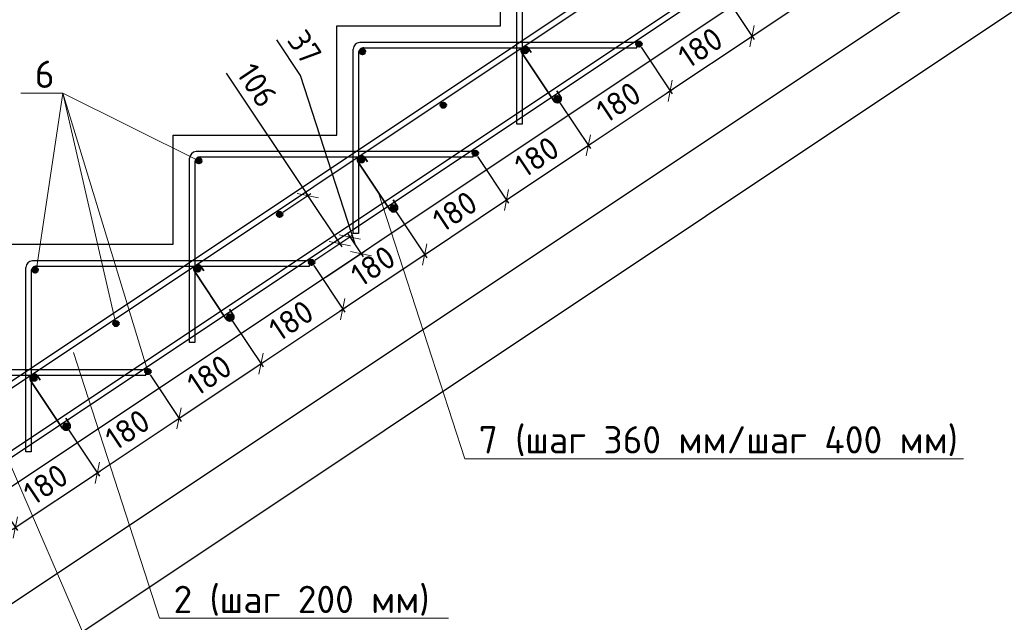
# Model space of a CAD drawing. Header units: millimetres. Extents: x 125896 to 2572636, y -120305 to 130347.
# Tile 56 of 256: x 301118 to 310140, y 27638 to 33158. Entities that reach past the tile are written whole.
import ezdxf

# ---------------------------------------------------------------- set-up
doc = ezdxf.new("R2010")
doc.units = ezdxf.units.MM
doc.linetypes.add('CENTER', pattern=[2, 1.25, -0.25, 0.25, -0.25])
for name, color, linetype, lineweight in [('Арматура', 152, 'Continuous', 40), ('ОСИ', 7, 'CENTER', 15), ('Основная 0.35', 200, 'Continuous', 35), ('Столовая Двери и окна', 7, 'Continuous', 15)]:
    doc.layers.add(name, color=color, linetype=linetype, lineweight=lineweight)
doc.layers.add('Столовая - обозначения', color=7, linetype='Continuous')
doc.styles.get("Standard").update_dxf_attribs({"font": 'isocpeur.ttf'})
doc.styles.add('ГОСТ', font='isocpeur.ttf')
doc.dimstyles.new('Осевые', dxfattribs={"dimscale": 0.7, "dimtxt": 450, "dimasz": 400, "dimexe": 100, "dimexo": 100, "dimgap": 100, "dimtad": 1, "dimdec": 0, "dimzin": 0, "dimdsep": 46, "dimtxsty": 'Standard', "dimblk": 'OBLIQUE', "dimcen": 9, "dimdle": 100, "dimazin": 0, "dimtm": 1e-09, "dimtfac": 1, "dimtdec": 0, "dimtofl": 0, "dimtmove": 0, "dimatfit": 3, "dimfxl": 1, "dimtolj": 1, "dimtzin": 0, "dimarcsym": 0})

# ---------------------------------------------------------------- blocks, each defined once
blk = doc.blocks.new('_OBLIQUE')
at = {"color": 0, "linetype": 'ByBlock'}
blk.add_line((-0.5, -0.5), (0.5, 0.5), dxfattribs=at)
blk = doc.blocks.new('*D565')
at = {"layer": 'Defpoints', "color": 0, "linetype": 'ByBlock', "lineweight": 20, "ltscale": 13, "transparency": 16777216}
for p in [(321040.7, 42482.6, -900), (321660.6, 41552.8), (299149.5, 27888.4, -900)]:
    blk.add_point(p, dxfattribs=at)
at = {"layer": 'ОСИ', "color": 0, "linetype": 'ByBlock', "lineweight": -2, "ltscale": 13, "transparency": 16777216}
for p, q in [((321060.1, 42453.4), (321680, 41523.7)), ((299740.2, 26939.2), (321689.7, 41572.2)), ((299168.9, 27859.3), (299788.7, 26929.5))]:
    blk.add_line(p, q, dxfattribs=at)
at = {"layer": 'ОСИ', "color": 0, "linetype": 'ByBlock', "lineweight": -2, "ltscale": 13, "transparency": 16777216, "xscale": 140, "yscale": 140, "zscale": 140}
for p, rotation in [((321660.6, 41552.8), 33.69006752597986), ((299769.3, 26958.6), 213.6900675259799)]:
    blk.add_blockref('_OBLIQUE', p, dxfattribs=dict(at, rotation=rotation))
at = {"layer": 'ОСИ', "color": 0, "linetype": 'ByBlock', "ltscale": 13, "transparency": 16777216, "insert": (310617.9, 34401.3), "char_height": 210, "attachment_point": 5, "rotation": 33.69007}
blk.add_mtext('\\A1;5262', dxfattribs=at)
blk = doc.blocks.new('*D566')
at = {"layer": 'Defpoints', "color": 0, "linetype": 'ByBlock', "lineweight": 20, "ltscale": 13, "transparency": 16777216}
for p in [(320728.2, 42909.3, -995.9), (321958.5, 41063.8), (298171.3, 27871.4, -995.9)]:
    blk.add_point(p, dxfattribs=at)
at = {"layer": 'ОСИ', "color": 0, "linetype": 'ByBlock', "lineweight": -2, "ltscale": 13, "transparency": 16777216}
for p, q in [((320747.6, 42880.1), (321977.9, 41034.7)), ((299372.5, 26006.5), (321987.7, 41083.2)), ((298190.8, 27842.2), (299421.1, 25996.8))]:
    blk.add_line(p, q, dxfattribs=at)
at = {"layer": 'ОСИ', "color": 0, "linetype": 'ByBlock', "lineweight": -2, "ltscale": 13, "transparency": 16777216, "xscale": 140, "yscale": 140, "zscale": 140}
for p, rotation in [((321958.5, 41063.8), 33.69006752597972), ((299401.7, 26025.9), 213.6900675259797)]:
    blk.add_blockref('_OBLIQUE', p, dxfattribs=dict(at, rotation=rotation))
at = {"layer": 'ОСИ', "color": 0, "linetype": 'ByBlock', "ltscale": 13, "transparency": 16777216, "insert": (310583, 33690.4), "char_height": 210, "attachment_point": 5, "rotation": 33.69007}
blk.add_mtext('\\A1;5422', dxfattribs=at)
blk = doc.blocks.new('*D568')
at = {"layer": 'Defpoints', "color": 0, "linetype": 'ByBlock', "lineweight": 20, "ltscale": 13, "transparency": 16777216}
for p in [(301542.9, 29435, 95.9), (301828.2, 29006.9), (300792.9, 28935, 95.9)]:
    blk.add_point(p, dxfattribs=at)
at = {"layer": 'ОСИ', "color": 0, "linetype": 'ByBlock', "lineweight": -2, "ltscale": 13, "transparency": 16777216}
for p, q in [((301562.3, 29405.9), (301847.6, 28977.8)), ((301049.1, 28487.5), (301857.3, 29026.3)), ((300812.3, 28905.9), (301097.6, 28477.8))]:
    blk.add_line(p, q, dxfattribs=at)
at = {"layer": 'ОСИ', "color": 0, "linetype": 'ByBlock', "lineweight": -2, "ltscale": 13, "transparency": 16777216, "xscale": 140, "yscale": 140, "zscale": 140}
for p, rotation in [((301828.2, 29006.9), 33.69006752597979), ((301078.2, 28506.9), 213.6900675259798)]:
    blk.add_blockref('_OBLIQUE', p, dxfattribs=dict(at, rotation=rotation))
at = {"layer": 'ОСИ', "color": 0, "linetype": 'ByBlock', "ltscale": 13, "transparency": 16777216, "insert": (301356.2, 28902.5), "char_height": 210, "attachment_point": 5, "rotation": 33.69007}
blk.add_mtext('\\A1;180', dxfattribs=at)
blk = doc.blocks.new('*D569')
at = {"layer": 'Defpoints', "color": 0, "linetype": 'ByBlock', "lineweight": 20, "ltscale": 13, "transparency": 16777216}
for p in [(302292.9, 29935, 95.9), (302578.2, 29506.9), (301542.9, 29435, 95.9)]:
    blk.add_point(p, dxfattribs=at)
at = {"layer": 'ОСИ', "color": 0, "linetype": 'ByBlock', "lineweight": -2, "ltscale": 13, "transparency": 16777216}
for p, q in [((302312.3, 29905.9), (302597.6, 29477.8)), ((301799.1, 28987.5), (302607.3, 29526.3)), ((301562.3, 29405.9), (301847.6, 28977.8))]:
    blk.add_line(p, q, dxfattribs=at)
at = {"layer": 'ОСИ', "color": 0, "linetype": 'ByBlock', "lineweight": -2, "ltscale": 13, "transparency": 16777216, "xscale": 140, "yscale": 140, "zscale": 140}
for p, rotation in [((302578.2, 29506.9), 33.69006752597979), ((301828.2, 29006.9), 213.6900675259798)]:
    blk.add_blockref('_OBLIQUE', p, dxfattribs=dict(at, rotation=rotation))
at = {"layer": 'ОСИ', "color": 0, "linetype": 'ByBlock', "ltscale": 13, "transparency": 16777216, "insert": (302106.2, 29402.5), "char_height": 210, "attachment_point": 5, "rotation": 33.69007}
blk.add_mtext('\\A1;180', dxfattribs=at)
blk = doc.blocks.new('*D531')
at = {"layer": 'Defpoints', "color": 0, "linetype": 'ByBlock', "lineweight": 20, "ltscale": 13, "transparency": 16777216}
for p in [(303042.9, 30435, 95.9), (303328.2, 30006.9), (302292.9, 29935, 95.9)]:
    blk.add_point(p, dxfattribs=at)
at = {"layer": 'ОСИ', "color": 0, "linetype": 'ByBlock', "lineweight": -2, "ltscale": 13, "transparency": 16777216}
for p, q in [((303062.3, 30405.9), (303347.6, 29977.8)), ((302549.1, 29487.5), (303357.3, 30026.3)), ((302312.3, 29905.9), (302597.6, 29477.8))]:
    blk.add_line(p, q, dxfattribs=at)
at = {"layer": 'ОСИ', "color": 0, "linetype": 'ByBlock', "lineweight": -2, "ltscale": 13, "transparency": 16777216, "xscale": 140, "yscale": 140, "zscale": 140}
for p, rotation in [((303328.2, 30006.9), 33.69006752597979), ((302578.2, 29506.9), 213.6900675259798)]:
    blk.add_blockref('_OBLIQUE', p, dxfattribs=dict(at, rotation=rotation))
at = {"layer": 'ОСИ', "color": 0, "linetype": 'ByBlock', "ltscale": 13, "transparency": 16777216, "insert": (302856.2, 29902.5), "char_height": 210, "attachment_point": 5, "rotation": 33.69007}
blk.add_mtext('\\A1;180', dxfattribs=at)
blk = doc.blocks.new('*D532')
at = {"layer": 'Defpoints', "color": 0, "linetype": 'ByBlock', "lineweight": 20, "ltscale": 13, "transparency": 16777216}
for p in [(303792.9, 30935, 95.9), (304078.2, 30506.9), (303042.9, 30435, 95.9)]:
    blk.add_point(p, dxfattribs=at)
at = {"layer": 'ОСИ', "color": 0, "linetype": 'ByBlock', "lineweight": -2, "ltscale": 13, "transparency": 16777216}
for p, q in [((303812.3, 30905.9), (304097.6, 30477.8)), ((303299.1, 29987.5), (304107.3, 30526.3)), ((303062.3, 30405.9), (303347.6, 29977.8))]:
    blk.add_line(p, q, dxfattribs=at)
at = {"layer": 'ОСИ', "color": 0, "linetype": 'ByBlock', "lineweight": -2, "ltscale": 13, "transparency": 16777216, "xscale": 140, "yscale": 140, "zscale": 140}
for p, rotation in [((304078.2, 30506.9), 33.69006752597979), ((303328.2, 30006.9), 213.6900675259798)]:
    blk.add_blockref('_OBLIQUE', p, dxfattribs=dict(at, rotation=rotation))
at = {"layer": 'ОСИ', "color": 0, "linetype": 'ByBlock', "ltscale": 13, "transparency": 16777216, "insert": (303606.2, 30402.5), "char_height": 210, "attachment_point": 5, "rotation": 33.69007}
blk.add_mtext('\\A1;180', dxfattribs=at)
blk = doc.blocks.new('*D533')
at = {"layer": 'Defpoints', "color": 0, "linetype": 'ByBlock', "lineweight": 20, "ltscale": 13, "transparency": 16777216}
for p in [(304542.9, 31435, 95.9), (304828.2, 31006.9), (303792.9, 30935, 95.9)]:
    blk.add_point(p, dxfattribs=at)
at = {"layer": 'ОСИ', "color": 0, "linetype": 'ByBlock', "lineweight": -2, "ltscale": 13, "transparency": 16777216}
for p, q in [((304562.3, 31405.9), (304847.6, 30977.8)), ((304049.1, 30487.5), (304857.3, 31026.3)), ((303812.3, 30905.9), (304097.6, 30477.8))]:
    blk.add_line(p, q, dxfattribs=at)
at = {"layer": 'ОСИ', "color": 0, "linetype": 'ByBlock', "lineweight": -2, "ltscale": 13, "transparency": 16777216, "xscale": 140, "yscale": 140, "zscale": 140}
for p, rotation in [((304828.2, 31006.9), 33.69006752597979), ((304078.2, 30506.9), 213.6900675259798)]:
    blk.add_blockref('_OBLIQUE', p, dxfattribs=dict(at, rotation=rotation))
at = {"layer": 'ОСИ', "color": 0, "linetype": 'ByBlock', "ltscale": 13, "transparency": 16777216, "insert": (304356.2, 30902.5), "char_height": 210, "attachment_point": 5, "rotation": 33.69007}
blk.add_mtext('\\A1;180', dxfattribs=at)
blk = doc.blocks.new('*D534')
at = {"layer": 'Defpoints', "color": 0, "linetype": 'ByBlock', "lineweight": 20, "ltscale": 13, "transparency": 16777216}
for p in [(305292.9, 31935, 95.9), (305578.2, 31506.9), (304542.9, 31435, 95.9)]:
    blk.add_point(p, dxfattribs=at)
at = {"layer": 'ОСИ', "color": 0, "linetype": 'ByBlock', "lineweight": -2, "ltscale": 13, "transparency": 16777216}
for p, q in [((305312.3, 31905.9), (305597.6, 31477.8)), ((304799.1, 30987.5), (305607.3, 31526.3)), ((304562.3, 31405.9), (304847.6, 30977.8))]:
    blk.add_line(p, q, dxfattribs=at)
at = {"layer": 'ОСИ', "color": 0, "linetype": 'ByBlock', "lineweight": -2, "ltscale": 13, "transparency": 16777216, "xscale": 140, "yscale": 140, "zscale": 140}
for p, rotation in [((305578.2, 31506.9), 33.69006752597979), ((304828.2, 31006.9), 213.6900675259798)]:
    blk.add_blockref('_OBLIQUE', p, dxfattribs=dict(at, rotation=rotation))
at = {"layer": 'ОСИ', "color": 0, "linetype": 'ByBlock', "ltscale": 13, "transparency": 16777216, "insert": (305106.2, 31402.5), "char_height": 210, "attachment_point": 5, "rotation": 33.69007}
blk.add_mtext('\\A1;180', dxfattribs=at)
blk = doc.blocks.new('*D535')
at = {"layer": 'Defpoints', "color": 0, "linetype": 'ByBlock', "lineweight": 20, "ltscale": 13, "transparency": 16777216}
for p in [(306042.9, 32435, 95.9), (306328.2, 32006.9), (305292.9, 31935, 95.9)]:
    blk.add_point(p, dxfattribs=at)
at = {"layer": 'ОСИ', "color": 0, "linetype": 'ByBlock', "lineweight": -2, "ltscale": 13, "transparency": 16777216}
for p, q in [((306062.3, 32405.9), (306347.6, 31977.8)), ((305549.1, 31487.5), (306357.3, 32026.3)), ((305312.3, 31905.9), (305597.6, 31477.8))]:
    blk.add_line(p, q, dxfattribs=at)
at = {"layer": 'ОСИ', "color": 0, "linetype": 'ByBlock', "lineweight": -2, "ltscale": 13, "transparency": 16777216, "xscale": 140, "yscale": 140, "zscale": 140}
for p, rotation in [((306328.2, 32006.9), 33.69006752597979), ((305578.2, 31506.9), 213.6900675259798)]:
    blk.add_blockref('_OBLIQUE', p, dxfattribs=dict(at, rotation=rotation))
at = {"layer": 'ОСИ', "color": 0, "linetype": 'ByBlock', "ltscale": 13, "transparency": 16777216, "insert": (305856.2, 31902.5), "char_height": 210, "attachment_point": 5, "rotation": 33.69007}
blk.add_mtext('\\A1;180', dxfattribs=at)
blk = doc.blocks.new('*D536')
at = {"layer": 'Defpoints', "color": 0, "linetype": 'ByBlock', "lineweight": 20, "ltscale": 13, "transparency": 16777216}
for p in [(306792.9, 32935, 95.9), (307078.2, 32506.9), (306042.9, 32435, 95.9)]:
    blk.add_point(p, dxfattribs=at)
at = {"layer": 'ОСИ', "color": 0, "linetype": 'ByBlock', "lineweight": -2, "ltscale": 13, "transparency": 16777216}
for p, q in [((306812.3, 32905.9), (307097.6, 32477.8)), ((306299.1, 31987.5), (307107.3, 32526.3)), ((306062.3, 32405.9), (306347.6, 31977.8))]:
    blk.add_line(p, q, dxfattribs=at)
at = {"layer": 'ОСИ', "color": 0, "linetype": 'ByBlock', "lineweight": -2, "ltscale": 13, "transparency": 16777216, "xscale": 140, "yscale": 140, "zscale": 140}
for p, rotation in [((307078.2, 32506.9), 33.69006752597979), ((306328.2, 32006.9), 213.6900675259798)]:
    blk.add_blockref('_OBLIQUE', p, dxfattribs=dict(at, rotation=rotation))
at = {"layer": 'ОСИ', "color": 0, "linetype": 'ByBlock', "ltscale": 13, "transparency": 16777216, "insert": (306606.2, 32402.5), "char_height": 210, "attachment_point": 5, "rotation": 33.69007}
blk.add_mtext('\\A1;180', dxfattribs=at)
blk = doc.blocks.new('*D537')
at = {"layer": 'Defpoints', "color": 0, "linetype": 'ByBlock', "lineweight": 20, "ltscale": 13, "transparency": 16777216}
for p in [(307542.9, 33435, 95.9), (306792.9, 32935, 95.9), (307828.2, 33006.9)]:
    blk.add_point(p, dxfattribs=at)
at = {"layer": 'ОСИ', "color": 0, "linetype": 'ByBlock', "lineweight": -2, "ltscale": 13, "transparency": 16777216}
for p, q in [((307562.3, 33405.9), (307847.6, 32977.8)), ((307049.1, 32487.5), (307857.3, 33026.3)), ((306812.3, 32905.9), (307097.6, 32477.8))]:
    blk.add_line(p, q, dxfattribs=at)
at = {"layer": 'ОСИ', "color": 0, "linetype": 'ByBlock', "lineweight": -2, "ltscale": 13, "transparency": 16777216, "xscale": 140, "yscale": 140, "zscale": 140}
for p, rotation in [((307828.2, 33006.9), 33.69006752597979), ((307078.2, 32506.9), 213.6900675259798)]:
    blk.add_blockref('_OBLIQUE', p, dxfattribs=dict(at, rotation=rotation))
at = {"layer": 'ОСИ', "color": 0, "linetype": 'ByBlock', "ltscale": 13, "transparency": 16777216, "insert": (307356.2, 32902.5), "char_height": 210, "attachment_point": 5, "rotation": 33.69007}
blk.add_mtext('\\A1;180', dxfattribs=at)
blk = doc.blocks.new('*D538')
at = {"layer": 'Defpoints', "color": 0, "linetype": 'ByBlock', "lineweight": 20, "ltscale": 13, "transparency": 16777216}
for p in [(308292.9, 33935, 95.9), (308578.2, 33506.9), (307542.9, 33435, 95.9)]:
    blk.add_point(p, dxfattribs=at)
at = {"layer": 'ОСИ', "color": 0, "linetype": 'ByBlock', "lineweight": -2, "ltscale": 13, "transparency": 16777216}
for p, q in [((308312.3, 33905.9), (308597.6, 33477.8)), ((307799.1, 32987.5), (308607.3, 33526.3)), ((307562.3, 33405.9), (307847.6, 32977.8))]:
    blk.add_line(p, q, dxfattribs=at)
at = {"layer": 'ОСИ', "color": 0, "linetype": 'ByBlock', "lineweight": -2, "ltscale": 13, "transparency": 16777216, "xscale": 140, "yscale": 140, "zscale": 140}
for p, rotation in [((308578.2, 33506.9), 33.69006752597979), ((307828.2, 33006.9), 213.6900675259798)]:
    blk.add_blockref('_OBLIQUE', p, dxfattribs=dict(at, rotation=rotation))
at = {"layer": 'ОСИ', "color": 0, "linetype": 'ByBlock', "ltscale": 13, "transparency": 16777216, "insert": (308106.2, 33402.5), "char_height": 210, "attachment_point": 5, "rotation": 33.69007}
blk.add_mtext('\\A1;180', dxfattribs=at)
blk = doc.blocks.new('*D556')
at = {"layer": 'Defpoints', "color": 0, "linetype": 'ByBlock', "lineweight": 20, "ltscale": 13, "transparency": 16777216}
for p in [(303499.8, 31374.6), (304050.6, 31106.8), (303792.9, 30935, 95.9)]:
    blk.add_point(p, dxfattribs=at)
at = {"layer": 'ОСИ', "color": 0, "linetype": 'ByBlock', "lineweight": -2, "ltscale": 13, "transparency": 16777216}
for p, q in [((303010.4, 32667.2), (303757.5, 31546.4)), ((303528.9, 31394), (303786.6, 31565.8)), ((303738.1, 31575.6), (304070, 31077.7)), ((303822, 30954.4), (304079.7, 31126.2))]:
    blk.add_line(p, q, dxfattribs=at)
at = {"layer": 'ОСИ', "color": 0, "linetype": 'ByBlock', "lineweight": -2, "ltscale": 13, "transparency": 16777216, "xscale": 140, "yscale": 140, "zscale": 140}
for p, rotation in [((303757.5, 31546.4), 123.6900675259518), ((304050.6, 31106.8), 303.6900675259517)]:
    blk.add_blockref('_OBLIQUE', p, dxfattribs=dict(at, rotation=rotation))
at = {"layer": 'ОСИ', "color": 0, "linetype": 'ByBlock', "ltscale": 13, "transparency": 16777216, "insert": (303293.8, 32557.5), "char_height": 210, "attachment_point": 5, "rotation": 303.69007}
blk.add_mtext('\\A1;106', dxfattribs=at)
blk = doc.blocks.new('*D557')
at = {"layer": 'Defpoints', "color": 0, "linetype": 'ByBlock', "lineweight": 20, "ltscale": 13, "transparency": 16777216}
for p in [(304244.9, 31015), (303792.9, 30935, 95.9), (303895, 30781.7)]:
    blk.add_point(p, dxfattribs=at)
at = {"layer": 'ОСИ', "color": 0, "linetype": 'ByBlock', "lineweight": -2, "ltscale": 13, "transparency": 16777216}
for p, q in [((303692.1, 32646.7), (303474.6, 32972.9)), ((304193.8, 31091.6), (303692.1, 32646.7)), ((303822, 30954.4), (304171.9, 31187.6)), ((304123.3, 31197.4), (304264.3, 30985.8)), ((303924.2, 30801.1), (304274, 31034.4))]:
    blk.add_line(p, q, dxfattribs=at)
at = {"layer": 'ОСИ', "color": 0, "linetype": 'ByBlock', "lineweight": -2, "ltscale": 13, "transparency": 16777216, "xscale": 140, "yscale": 140, "zscale": 140}
for p, rotation in [((304142.7, 31168.2), 123.6900675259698), ((304244.9, 31015), 303.6900675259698)]:
    blk.add_blockref('_OBLIQUE', p, dxfattribs=dict(at, rotation=rotation))
at = {"layer": 'ОСИ', "color": 0, "linetype": 'ByBlock', "ltscale": 13, "transparency": 16777216, "insert": (303729, 32906.9), "char_height": 210, "attachment_point": 5, "rotation": 303.69007}
blk.add_mtext('\\A1;37', dxfattribs=at)

msp = doc.modelspace()

# ---------------------------------------------------------------- hatches: boundary and pattern name
at = {"layer": 'Арматура'}
h = msp.add_hatch(color=256, dxfattribs=at)
edge = h.paths.add_edge_path()
edge.add_arc((306792.9, 32935), 25, 0, 360)
h = msp.add_hatch(color=256, dxfattribs=at)
edge = h.paths.add_edge_path()
edge.add_arc((304258.6, 32865.8), 25, 0, 360)
h = msp.add_hatch(color=256, dxfattribs=at)
edge = h.paths.add_edge_path()
edge.add_arc((305749.8, 32874.6), 25, 0, 360)
h = msp.add_hatch(color=256, dxfattribs=at)
edge = h.paths.add_edge_path()
edge.add_arc((304999.8, 32374.6), 25, 0, 360)
h = msp.add_hatch(color=256, dxfattribs=at)
edge = h.paths.add_edge_path()
edge.add_arc((306042.9, 32435), 25, 0, 360)
h = msp.add_hatch(color=256, dxfattribs=at)
edge = h.paths.add_edge_path()
edge.add_arc((305292.9, 31935), 25, 0, 360)
h = msp.add_hatch(color=256, dxfattribs=at)
edge = h.paths.add_edge_path()
edge.add_arc((302758.6, 31865.8), 25, 0, 360)
h = msp.add_hatch(color=256, dxfattribs=at)
edge = h.paths.add_edge_path()
edge.add_arc((304249.8, 31874.6), 25, 0, 360)
h = msp.add_hatch(color=256, dxfattribs=at)
edge = h.paths.add_edge_path()
edge.add_arc((304542.9, 31435), 25, 0, 360)
h = msp.add_hatch(color=256, dxfattribs=at)
edge = h.paths.add_edge_path()
edge.add_arc((303499.8, 31374.6), 25, 0, 360)
h = msp.add_hatch(color=256, dxfattribs=at)
edge = h.paths.add_edge_path()
edge.add_arc((303792.9, 30935), 25, 0, 360)
h = msp.add_hatch(color=256, dxfattribs=at)
edge = h.paths.add_edge_path()
edge.add_arc((301258.6, 30865.8), 25, 0, 360)
h = msp.add_hatch(color=256, dxfattribs=at)
edge = h.paths.add_edge_path()
edge.add_arc((302749.8, 30874.6), 25, 0, 360)
h = msp.add_hatch(color=256, dxfattribs=at)
edge = h.paths.add_edge_path()
edge.add_arc((303042.9, 30435), 25, 0, 360)
h = msp.add_hatch(color=256, dxfattribs=at)
edge = h.paths.add_edge_path()
edge.add_arc((301999.8, 30374.6), 25, 0, 360)
h = msp.add_hatch(color=256, dxfattribs=at)
edge = h.paths.add_edge_path()
edge.add_arc((302292.9, 29935), 25, 0, 360)
h = msp.add_hatch(color=256, dxfattribs=at)
edge = h.paths.add_edge_path()
edge.add_arc((301249.8, 29874.6), 25, 0, 360)
h = msp.add_hatch(color=256, dxfattribs=at)
edge = h.paths.add_edge_path()
edge.add_arc((301542.9, 29435), 25, 0, 360)

# ---------------------------------------------------------------- linework, layer by layer
for centre in [(306792.9, 32935, 95.9), (304258.6, 32865.8), (305749.8, 32874.6), (304999.8, 32374.6), (306042.9, 32435, 95.9), (305292.9, 31935, 95.9), (302758.6, 31865.8), (304249.8, 31874.6), (304542.9, 31435, 95.9), (303499.8, 31374.6), (303792.9, 30935, 95.9), (301258.6, 30865.8), (302749.8, 30874.6), (303042.9, 30435, 95.9), (301999.8, 30374.6), (302292.9, 29935, 95.9), (301249.8, 29874.6), (301542.9, 29435, 95.9)]:
    msp.add_circle(centre, 25, dxfattribs=at)
at = {"layer": 'Основная 0.35'}
for p, q in [((306011.2, 32414.9, 95.9), (305718.1, 32854.5)), ((305781.4, 32894.7), (305805.2, 32857.2)), ((306074.5, 32455.1, 95.9), (306041.2, 32507.5, 95.9)), ((304511.2, 31414.9, 95.9), (304218.1, 31854.5)), ((304281.4, 31894.7), (304305.2, 31857.2)), ((304574.5, 31455.1, 95.9), (304541.2, 31507.5, 95.9)), ((302781.4, 30894.7), (302805.2, 30857.2)), ((303011.2, 30414.9, 95.9), (302718.1, 30854.5)), ((303074.5, 30455.1, 95.9), (303041.2, 30507.5, 95.9)), ((301281.4, 29894.7), (301305.2, 29857.2)), ((301511.2, 29414.9, 95.9), (301218.1, 29854.5)), ((301574.5, 29455.1, 95.9), (301541.2, 29507.5, 95.9))]:
    msp.add_line(p, q, dxfattribs=at)
for centre, start, end in [((305749.8, 32874.6), 32.40892, 212.40892), ((306042.9, 32435, 95.9), 212.40892, 32.40892), ((304249.8, 31874.6), 32.40892, 212.40892), ((304542.9, 31435, 95.9), 212.40892, 32.40892), ((302749.8, 30874.6), 32.40892, 212.40892), ((303042.9, 30435, 95.9), 212.40892, 32.40892), ((301249.8, 29874.6), 32.40892, 212.40892), ((301542.9, 29435, 95.9), 212.40892, 32.40892)]:
    msp.add_arc(centre, 37.5, start, end, dxfattribs=at)
at = {"layer": 'Столовая Двери и окна', "color": 18, "lineweight": 30, "true_color": 0x000000}
msp.add_line((320873.6, 42100.8, -1170), (299273.6, 27700.8, -900), dxfattribs=at)
at = {"layer": 'Столовая Двери и окна', "color": 18, "lineweight": 20, "true_color": 0x000000}
for p, q in [((301127.8, 32485.2), (301511.5, 32485.2)), ((301269.7, 30854.6), (301511.5, 32485.2)), ((302758.6, 31865.8), (301511.5, 32485.2)), ((301999.8, 30374.6), (301511.5, 32485.2)), ((302292.9, 29935, 95.9), (301511.5, 32485.2)), ((304407.1, 31571, 61.8), (305195.9, 29136.7, 61.8)), ((301610.6, 30109), (302399.3, 27674.7)), ((301010.8, 29129.3, -900), (301859.4, 27168.1)), ((305195.9, 29136.7, 61.8), (309765.7, 29136.7, 61.8)), ((302399.3, 27674.7), (305046.8, 27674.7))]:
    msp.add_line(p, q, dxfattribs=at)
at = {"layer": 'Столовая Двери и окна', "color": 146, "lineweight": 30, "true_color": 0x105689}
for points, elevation in [([(320728.2, 42909.3), (320700.5, 42950.9), (298143.6, 27913), (298171.3, 27871.4)], -995.9), ([(321040.7, 42482.6), (321013, 42524.2), (299121.7, 27930), (299149.5, 27888.4)], -900)]:
    msp.add_lwpolyline(points, close=True, dxfattribs=dict(at, elevation=elevation))
at = {"layer": 'Столовая Двери и окна', "color": 18, "lineweight": 30, "true_color": 0x000000}
msp.add_lwpolyline([(298023.6, 28100.8), (298023.6, 29100.8), (299523.6, 29100.8), (299523.6, 30100.8), (301023.6, 30100.8), (301023.6, 31100.8), (302523.6, 31100.8), (302523.6, 32100.8), (304023.6, 32100.8), (304023.6, 33100.8), (305523.6, 33100.8), (305523.6, 34100.8), (307023.6, 34100.8), (307023.6, 35100.8), (308523.6, 35100.8), (308523.6, 36100.8), (310023.6, 36100.8), (310023.6, 37100.8), (311523.6, 37100.8)], dxfattribs=at)
at = {"layer": 'Столовая Двери и окна', "color": 146, "lineweight": 30, "true_color": 0x105689}
for points in [[(305723.6, 33858.8), (305723.6, 32200.8), (305673.6, 32200.8), (305673.6, 33888.4)], [(304268.1, 32900.8), (306773.6, 32900.8), (306773.6, 32950.8), (304233.7, 32950.8), (304233.7, 32950.8), (304233.7, 32950.8)], [(304223.6, 32858.8), (304223.6, 31200.8), (304173.6, 31200.8), (304173.6, 32888.4)], [(302768.1, 31900.8), (305273.6, 31900.8), (305273.6, 31950.8), (302733.7, 31950.8), (302733.7, 31950.8), (302733.7, 31950.8)], [(302723.6, 31858.8), (302723.6, 30200.8), (302673.6, 30200.8), (302673.6, 31888.4)], [(301268.1, 30900.8), (303773.6, 30900.8), (303773.6, 30950.8), (301233.7, 30950.8), (301233.7, 30950.8), (301233.7, 30950.8)], [(301223.6, 30858.8), (301223.6, 29200.8), (301173.6, 29200.8), (301173.6, 30888.4)], [(299768.1, 29900.8), (302273.6, 29900.8), (302273.6, 29950.8), (299733.7, 29950.8), (299733.7, 29950.8), (299733.7, 29950.8)]]:
    msp.add_lwpolyline(points, dxfattribs=at)
for centre, radius, start, end in [((304242.1, 32882.5), 68.8, 97.03929, 175.07833), ((304269.7, 32854.6), 46.3, 86.19482, 184.74031), ((302742.1, 31882.5), 68.8, 97.03929, 175.07833), ((302769.7, 31854.6), 46.3, 86.19482, 184.74031), ((301242.1, 30882.5), 68.8, 97.03929, 175.07833), ((301269.7, 30854.6), 46.3, 86.19482, 184.74031)]:
    msp.add_arc(centre, radius, start, end, dxfattribs=at)

# ---------------------------------------------------------------- texts
at = {"insert": (226281.3, 54484), "char_height": 250, "attachment_point": 1, "style": 'ГОСТ'}
msp.add_mtext_dynamic_manual_height_columns('\\A1;\\pi9384.38;{\\H1.5152x;\\P\\pi1250;Общие указания\\P\\pi250;}1.^IРабочая документация разработана в соответствии с заданием на проектирование, требованиями действующих технических регламентов, стандартов, сводов правил и других документов, содержащих установленные требования.\\P2.^IРабочая документация выполнена в соответствии со следующими нормативными и техническими документами:\\P-^IСП 20.13330.2016 "Нагрузки и Воздействия";\\P-^IСП 63.13330.2012 "Бетонные и железобетонные конструкции. Основные положения";\\P-^IСП 22.13330.2016 "Основания зданий и сооружений";\\P-^IСП 45.13330.2012 "Земляные сооружения, основания и фундаменты".\\P3.   За относительную отметку 0,000 принята отметка чистого пола первого этажа.\\P4.^IПеречень видов работ, для которых необходимо составлять акты освидетельствования скрытых работ:\\P-^Iармирование конструкций;\\P-^Iосвидетельствование опалубки перед бетонированием;\\P-^Iвыполнение сварочных работ;\\P-^Iотбор контрольных проб бетона;\\P-^Iсоответствие законченных железобетонных конструкций проекту с отображением качества работ;\\P-^Iустройство монолитных конструкций, выполняемых в зимнее время;  \\P\\pi0;  -    устройство гидроизоляции;\\P\\pi250;-^Iуплотнение грунтов и обратную засыпку.\\PЗапрещается выполнение последующих работ при отсутствии актов освидетельствования предшествующих скрытых работ во всех случаях.\\P\\pi0;        5. Проект рассчитан на производство работ в период положительных температур. В случае выполнения работ при отрицательных температурах необходимо выполнять требования СНиП часть 3 по производству работ и ППР.\\P        6. При минимальной температуре воздуха до минус 15°С допускается: выдерживание бетона в конструкции методом термоса, при предварительном разогреве бетонной смеси, форсированный электроразогрев бетона в конструкции с повторным уплотнением.\\P\\pi250;При минимальной температуре воздуха до минус 25°С допускается: обогрев бетона в греющей опалубке с помощью низкотемпературных электронагревателей, электродный сквозной прогрев бетона, электрообогрев с помощью греющего провода.\\P\\pi0;7. При отрицательной температуре воздуха уплотнение грунта обратной засыпки в траншеях должно \\Pосуществляться до достижения коэффициента уплотнения 0,98. \\PВремя уплотнения грунта в зависимости от температуры воздуха: \\P\\pi250;-^Iпри t{\\H0.7x;\\So^ ;}-5, 90-120 минут; при t{\\H0.7x;\\So^ ;\\H1.42857x;-10, 60-90 минут; }при t{\\H0.7x;\\So^ ;\\H1.42857x;-20, 40-60 минут; }при t{\\H0.7x;\\So^ ;\\H1.42857x;-30, 20-30 минут;\\P\\pi0;Работы по выполнению насыпей и обратных засыпок при отрицательных температурах должны производить с учетом следующих требований:\\P\\pi250;-^Iподготовку поверхности (основания) насыпи и обратных засыпок следует выполнять с полным удалением снега, льда, промерзшего слоя слабого и пучинистого грунта на всю его глубину;\\P-^Iотсыпку в насыпь и обратные засыпки грунтов необходимо производить при их природной влажности и в талом состоянии с содержанием комьев мерзлого грунта, не превышающим требований, приведенных в приложении М СП 45.13330.2017. Свод правил. Земляные сооружения, основания и фундаменты., и, как правило, на не промерзшие ранее отсыпанные и уплотненные слои. В отдельных случаях при согласовании с автором проекта допускается грунты отсыпать на непучинистые грунты, промерзшие на глубину не более 15 см;\\P-^Iпри пониженной влажности отсыпанных грунтов для их уплотнения следует применять более тяжелое грунтоуплотняющее оборудование; \\P-^Iработы по отсыпке и уплотнению каждого слоя должны выполнять в течение одной рабочей смены; - при выполнении насыпей из глинистых грунтов при обильном снеговыпадении все работы должны быть прекращены; - перерывы в работах по выполнению насыпей и обратных засыпок допускаются только при условиях, что за время перерыва глубина промерзания ранее уплотненных пучинистых грунтов не превысит 15 см или на время перерыва ранее уплотненные грунты утепляются специальными средствами (например, маловлажным рыхлым грунтом, который в последующем удаляется); - все работы по отсыпке грунтов и их уплотнению выполняют с повышенной интенсивностью.}', width=20474.372, gutter_width=5800, heights=[24436.9], dxfattribs=at)
at = {"layer": 'Столовая - обозначения', "lineweight": 25}
for s, p in [('6', (301256, 32533.5)), ('7 (шаг 360 мм/шаг 400 мм)', (305324, 29185, 61.8)), ('2 (шаг 200 мм)', (302527.5, 27723))]:
    msp.add_text(s, height=250, dxfattribs=at).set_placement(p)

# ---------------------------------------------------------------- dimensions: what is measured, and where the dimension line sits
at = {"layer": 'ОСИ', "linetype": 'ByBlock', "ltscale": 13}
for p1, p2, distance, picture, middle in [((298171.3, 27871.4, -995.9), (320728.2, 42909.3, -995.9), -2218, '*D566', (310583, 33690.4)), ((299149.5, 27888.4, -900), (321040.7, 42482.6, -900), -1117.5, '*D565', (310617.9, 34401.3)), ((307542.9, 33435, 95.9), (308292.9, 33935, 95.9), -514.5, '*D538', (308106.2, 33402.5)), ((306792.9, 32935, 95.9), (307542.9, 33435, 95.9), -514.5, '*D537', (307356.2, 32902.5)), ((306042.9, 32435, 95.9), (306792.9, 32935, 95.9), -514.5, '*D536', (306606.2, 32402.5)), ((305292.9, 31935, 95.9), (306042.9, 32435, 95.9), -514.5, '*D535', (305856.2, 31902.5)), ((304542.9, 31435, 95.9), (305292.9, 31935, 95.9), -514.5, '*D534', (305106.2, 31402.5)), ((303792.9, 30935, 95.9), (304542.9, 31435, 95.9), -514.5, '*D533', (304356.2, 30902.5)), ((303042.9, 30435, 95.9), (303792.9, 30935, 95.9), -514.5, '*D532', (303606.2, 30402.5)), ((302292.9, 29935, 95.9), (303042.9, 30435, 95.9), -514.5, '*D531', (302856.2, 29902.5)), ((301542.9, 29435, 95.9), (302292.9, 29935, 95.9), -514.5, '*D569', (302106.2, 29402.5)), ((300792.9, 28935, 95.9), (301542.9, 29435, 95.9), -514.5, '*D568', (301356.2, 28902.5))]:
    dim = msp.add_aligned_dim(p1=p1, p2=p2, distance=distance, dimstyle='Осевые', override={"dimtxt": 300, "dimasz": 200, "dimexe": 50, "dimexo": 50, "dimlfac": 0.2, "dimdle": 50, "dimtmove": 1}, dxfattribs=at)
    dim.commit()
    dim.dimension.update_dxf_attribs({"geometry": picture, "text_midpoint": middle})
for base, p1, p2, picture, middle in [((304244.9, 31015), (303792.9, 30935, 95.9), (303895, 30781.7), '*D557', (303653.3, 32705)), ((304050.6, 31106.8), (303499.8, 31374.6), (303792.9, 30935, 95.9), '*D556', (303004.6, 32364.7))]:
    dim = msp.add_linear_dim(base=base, p1=p1, p2=p2, angle=303.69007, dimstyle='Осевые', override={"dimtxt": 300, "dimasz": 200, "dimexe": 50, "dimexo": 50, "dimlfac": 0.2, "dimdle": 50, "dimtmove": 1}, dxfattribs=at)
    dim.commit()
    dim.dimension.update_dxf_attribs({"geometry": picture, "text_midpoint": middle, "dimtype": 161})

doc.saveas('drawing.dxf')
